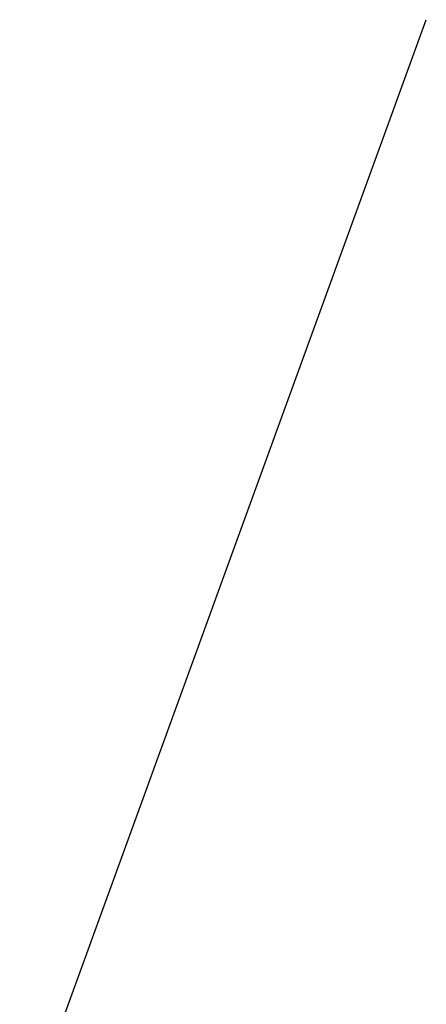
# Model space of a CAD drawing. Extents: x -1765 to 4890, y -3431 to 1272.
# Tile 162 of 189: x 3288 to 3318, y -2447 to -2373. Entities that reach past the tile are written whole.
import ezdxf

# ---------------------------------------------------------------- set-up
doc = ezdxf.new("R2010")
doc.units = 0
doc.layers.get('0').update_dxf_attribs({"linetype": 'CONTINUOUS'})
doc.layers.add('1', color=7, linetype='CONTINUOUS')
doc.dimstyles.get("Standard").update_dxf_attribs({"dimtxt": 0.18, "dimasz": 0.18, "dimexe": 0.18, "dimexo": 0.0625, "dimgap": 0.09, "dimtad": 0, "dimtih": 1, "dimtoh": 1, "dimdec": 4, "dimzin": 0, "dimtxsty": 'STANDARD', "dimcen": 0.09, "dimazin": 3, "dimtfac": 1, "dimtdec": 4, "dimtofl": 0, "dimtmove": 0, "dimatfit": 3, "dimtolj": 1, "dimtzin": 0})

# ---------------------------------------------------------------- blocks, each defined once
blk = doc.blocks.new('VIEW1_POGO_TOWER__26', base_point=(2887.013, -2814.656))
at = {"layer": '1', "color": 1, "linetype": 'CONTINUOUS', "has_arrowhead": 0}
blk.add_leader([(3287.709, -2457.068), (3318.454, -2372.52)], dimstyle='Standard', dxfattribs=at)
blk = doc.blocks.new('SEC_DD__27', base_point=(3500.99, -2456.251))
blk.add_blockref('VIEW1_POGO_TOWER__26', (2887.013, -2814.656))
blk = doc.blocks.new('D-E6980-90193-1S11B__28', base_point=(3525.638, -2222.889))
at = {"layer": '1'}
blk.add_blockref('SEC_DD__27', (3500.99, -2456.251), dxfattribs=at)

msp = doc.modelspace()

# ---------------------------------------------------------------- block references
msp.add_blockref('D-E6980-90193-1S11B__28', (3525.638, -2222.889))

doc.saveas('drawing.dxf')
